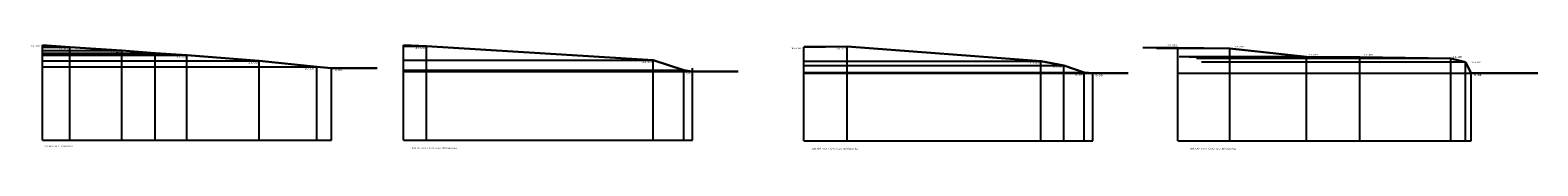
# Model space of a CAD drawing. Header units: metres. Extents: x 63 to 272, y -312 to -297.
import ezdxf

# ---------------------------------------------------------------- set-up
doc = ezdxf.new("R2010")
doc.units = ezdxf.units.M
doc.header["$MEASUREMENT"] = 0
doc.layers.add('layout_new', color=3, linetype='Continuous', lineweight=0)
doc.styles.add('Style-msdefault', font='msdefault.shx')

msp = doc.modelspace()

# ---------------------------------------------------------------- linework, layer by layer
at = {"layer": 'layout_new', "lineweight": -3}
for p, q in [((64.94, -310.32), (64.94, -297.16)), ((64.94, -297.41), (68.74, -297.41)), ((64.94, -297.87), (75.94, -297.87)), ((64.94, -298.24), (80.54, -298.24)), ((68.74, -310.32), (68.74, -297.41)), ((75.94, -310.32), (75.94, -297.87)), ((80.54, -310.32), (80.54, -298.24)), ((114.89, -310.32), (114.89, -297.16)), ((114.89, -297.28), (118.09, -297.28)), ((118.09, -310.32), (118.09, -297.28)), ((170.32, -297.31), (176.32, -297.31)), ((170.32, -310.41), (170.32, -297.41)), ((176.32, -310.41), (176.32, -297.41)), ((222.08, -297.51), (217.24, -297.51)), ((229.28, -297.59), (219.15, -297.59)), ((222.08, -310.41), (222.08, -297.51)), ((229.28, -310.41), (229.28, -297.59)), ((64.94, -298.55), (84.94, -298.55)), ((64.94, -299.3), (94.94, -299.3)), ((64.94, -300.14), (102.94, -300.14)), ((84.94, -310.32), (84.94, -298.55)), ((94.94, -310.32), (94.94, -299.3)), ((102.94, -310.32), (102.94, -300.14)), ((104.94, -310.32), (104.94, -300.32)), ((114.89, -299.22), (149.49, -299.22)), ((149.49, -310.32), (149.49, -299.22)), ((154.89, -310.32), (154.89, -300.32)), ((170.32, -299.38), (203.12, -299.38)), ((170.32, -299.95), (206.31, -299.95)), ((203.12, -310.41), (203.12, -299.38)), ((206.31, -310.41), (206.31, -299.95)), ((239.88, -298.77), (222.29, -298.77)), ((247.28, -298.81), (223.65, -298.81)), ((259.88, -298.98), (224.68, -298.98)), ((261.88, -299.49), (225.36, -299.49)), ((239.88, -310.41), (239.88, -298.77)), ((247.28, -310.41), (247.28, -298.81)), ((259.88, -310.41), (259.88, -298.98)), ((261.88, -310.41), (261.88, -299.49)), ((114.89, -300.62), (153.69, -300.62)), ((114.89, -300.78), (154.89, -300.78)), ((153.69, -310.32), (153.69, -300.62)), ((170.32, -300.93), (209.12, -300.93)), ((170.32, -301.02), (210.32, -301.02)), ((209.12, -310.41), (209.12, -300.93)), ((210.32, -310.41), (210.32, -301.02)), ((222.08, -301.01), (262.68, -301.01)), ((262.68, -310.41), (262.68, -301.02)), ((64.94, -310.32), (104.94, -310.32)), ((114.89, -310.32), (154.89, -310.32)), ((170.32, -310.41), (210.32, -310.41)), ((222.08, -310.41), (262.68, -310.41))]:
    msp.add_line(p, q, dxfattribs=at)
at = {"layer": 'layout_new', "color": 1, "lineweight": 30}
for p, q in [((64.94, -297.16), (68.74, -297.41)), ((68.74, -297.41), (75.94, -297.87)), ((75.94, -297.87), (80.54, -298.24)), ((80.54, -298.24), (84.94, -298.55)), ((118.09, -297.28), (114.89, -297.16)), ((149.49, -299.22), (118.09, -297.28)), ((170.32, -297.41), (176.32, -297.31)), ((176.32, -297.31), (203.12, -299.38)), ((222.08, -297.51), (229.28, -297.59)), ((229.28, -297.59), (239.88, -298.77)), ((84.94, -298.55), (94.94, -299.3)), ((94.94, -299.3), (102.94, -300.14)), ((102.94, -300.14), (104.94, -300.32)), ((104.94, -300.32), (111.26, -300.32)), ((153.69, -300.62), (149.49, -299.22)), ((203.12, -299.38), (206.31, -299.95)), ((206.31, -299.95), (209.12, -300.93)), ((239.88, -298.77), (247.28, -298.81)), ((247.28, -298.81), (259.88, -298.98)), ((259.88, -298.98), (261.88, -299.49)), ((261.88, -299.49), (262.68, -301.02)), ((153.69, -300.62), (154.89, -300.78)), ((154.89, -300.78), (161.21, -300.78)), ((209.12, -300.93), (210.32, -301.02)), ((210.32, -301.02), (215.2, -301.02)), ((262.68, -301.02), (271.91, -301.02))]:
    msp.add_line(p, q, dxfattribs=at)

# ---------------------------------------------------------------- texts
at = {"layer": 'layout_new', "color": 1, "lineweight": 30, "char_height": 0.2, "attachment_point": 5, "line_spacing_factor": 0.722892, "style": 'Style-msdefault'}
for s, insert in [('\\W2.000000x;13.16', (63.87, -297.26)), ('\\W2.000000x;12.91', (67.81, -297.64)), ('\\W2.000000x;12.40', (75.02, -298.08)), ('\\W2.000000x;12.08', (79.67, -298.45)), ('\\W2.000000x;13.04', (117.2, -297.52)), ('\\W2.000000x;13.00', (169.24, -297.58)), ('\\W2.000000x;13.12', (175.44, -297.63)), ('\\W2.000000x;12.90', (221.27, -297.13)), ('\\W2.000000x;12.82', (230.55, -297.37)), ('\\W2.000000x;11.64', (240.79, -298.46)), ('\\W2.000000x;11.60', (248.43, -298.46)), ('\\W2.000000x;11.77', (84.15, -298.83)), ('\\W2.000000x;11.02', (94.08, -299.56)), ('\\W2.000000x;10.18', (101.84, -300.38)), ('\\W2.000000x;11.10', (148.59, -299.47)), ('\\W2.000000x;11.03', (202.26, -299.61)), ('\\W2.000000x;10.46', (205.38, -300.17)), ('\\W2.000000x;11.43', (260.72, -298.76)), ('\\W2.000000x;10.92', (263.38, -299.52)), ('\\W2.000000x;9.99', (105.94, -300.59)), ('\\W2.000000x;9.70', (152.62, -300.8)), ('\\W2.000000x;9.54', (154.07, -301.1)), ('\\W2.000000x;9.48', (208.36, -301.27)), ('\\W2.000000x;9.39', (211.19, -301.34)), ('\\W2.000000x;9,38', (263.58, -301.32)), ('\\W2.000000x;Grenze Eingang', (67.16, -311.13)), ('\\W2.000000x;10 m von Grenze Eingang', (119.15, -311.4)), ('\\W2.000000x;26.60 von Grenze Eingang', (174.58, -311.49)), ('\\W2.000000x;38.00 von Grenze Eingang', (226.94, -311.49))]:
    msp.add_mtext(s, dxfattribs=dict(at, insert=insert))

doc.saveas('drawing.dxf')
